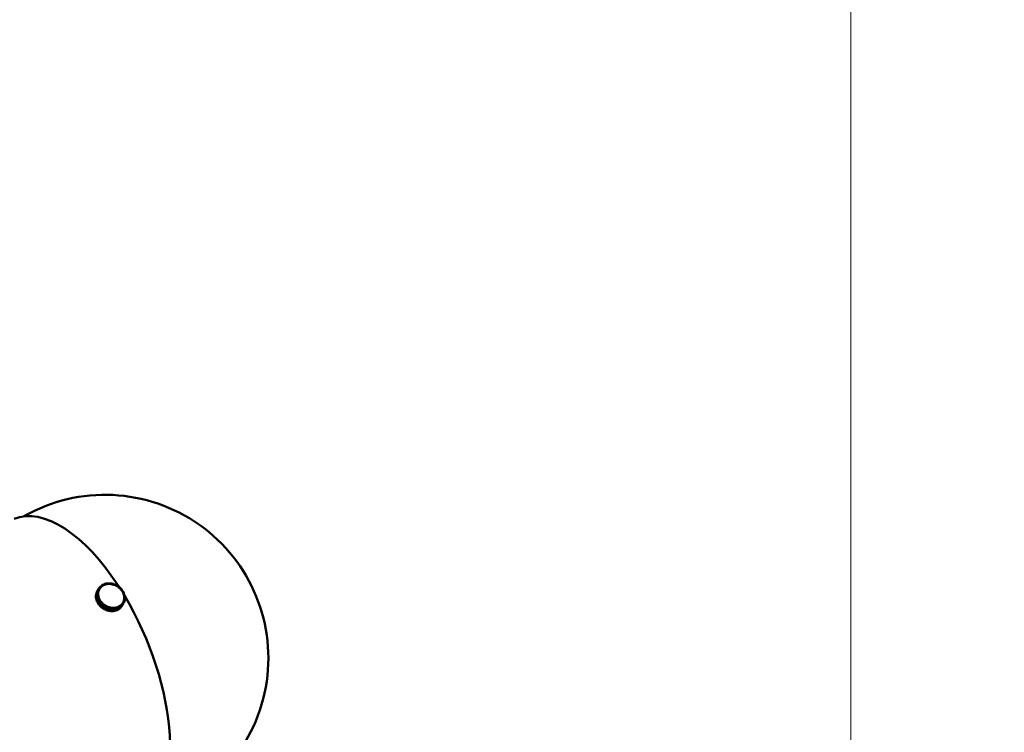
# Model space of a CAD drawing. Header units: millimetres. Extents: x 734 to 2864, y 389 to 1965.
# Tile 10 of 23: x 1408 to 1770, y 1165 to 1427. Entities that reach past the tile are written whole.
import ezdxf

# ---------------------------------------------------------------- set-up
doc = ezdxf.new("R2010")
doc.units = ezdxf.units.MM
doc.header["$LTSCALE"] = 11
doc.layers.add('Widoczne (ISO)', color=7, linetype='Continuous', lineweight=50)
doc.layers.add('Wymiar (ISO)', color=7, linetype='Continuous', lineweight=18)
doc.styles.add('Tekst notatki (ISO)', font='tahoma.ttf')
doc.dimstyles.new('Domyślne (ISO)', dxfattribs={"dimscale": 11, "dimtxt": 3, "dimasz": 3, "dimexe": 3.175, "dimexo": 0, "dimgap": 0.762, "dimtad": 1, "dimdec": 1, "dimlfac": 0.03937, "dimrnd": 1e-08, "dimzin": 0, "dimdsep": 46, "dimtxsty": 'Tekst notatki (ISO)', "dimblk": 'Filled-1', "dimcen": 0.09, "dimdle": 10, "dimse1": 1, "dimse2": 1, "dimclrd": 256, "dimclre": 256, "dimclrt": 256, "dimadec": 0, "dimazin": 0, "dimtfac": 0.666667, "dimtmove": 0, "dimatfit": 3, "dimfxl": 1, "dimtolj": 1, "dimlwd": 15, "dimlwe": 15, "dimarcsym": 0})

# ---------------------------------------------------------------- blocks, each defined once
blk = doc.blocks.new('Filled-1')
at = {"color": 0}
for p, q in [((0, 0), (-1, 0.25)), ((-1, 0.25), (-1, -0.25)), ((-1, 0), (0, 0)), ((-1, -0.25), (0, 0))]:
    blk.add_line(p, q, dxfattribs=at)
at = {"color": 0, "flags": 128}
blk.add_lwpolyline([(-1, -0.25), (0, 0), (-1, 0.25), (-1, -0.25)], dxfattribs=at)
at = {"color": 0}
blk.add_solid([(-1, -0.25), (0, 0), (-1, 0.25), (-1, -0.25)], dxfattribs=at)
blk = doc.blocks.new('*D4')
at = {"layer": 'Defpoints', "color": 0, "transparency": 16777216}
for p in [(1116.67, 1537.69), (1713.33, 1537.69), (1116.67, 606.91)]:
    blk.add_point(p, dxfattribs=at)
at = {"layer": 'Wymiar (ISO)', "lineweight": 15, "transparency": 16777216}
blk.add_line((1713.33, 639.91), (1713.33, 1504.69), dxfattribs=at)
at = {"layer": 'Wymiar (ISO)', "lineweight": 15, "transparency": 16777216, "xscale": 33, "yscale": 33, "zscale": 33}
for p, rotation in [((1713.33, 1537.69), 90), ((1713.33, 606.91), 270)]:
    blk.add_blockref('Filled-1', p, dxfattribs=dict(at, rotation=rotation))
at = {"layer": 'Wymiar (ISO)', "lineweight": 18, "transparency": 16777216, "insert": (1614.88, 992.08), "char_height": 33, "attachment_point": 1, "rotation": 90, "style": 'Tekst notatki (ISO)'}
blk.add_mtext('\\A1;36.6\\P931 mm', dxfattribs=at)
blk = doc.blocks.new('*D5')
at = {"layer": 'Defpoints', "color": 0, "transparency": 16777216}
for p in [(1171.67, 1781.19), (1713.33, 1781.19), (1116.67, 606.91)]:
    blk.add_point(p, dxfattribs=at)
at = {"layer": 'Wymiar (ISO)', "lineweight": 15, "transparency": 16777216}
blk.add_line((1713.33, 639.91), (1713.33, 1748.19), dxfattribs=at)
at = {"layer": 'Wymiar (ISO)', "lineweight": 15, "transparency": 16777216, "xscale": 33, "yscale": 33, "zscale": 33}
for p, rotation in [((1713.33, 1781.19), 90), ((1713.33, 606.91), 270)]:
    blk.add_blockref('Filled-1', p, dxfattribs=dict(at, rotation=rotation))
at = {"layer": 'Wymiar (ISO)', "lineweight": 18, "transparency": 16777216, "insert": (1616.13, 1550.96), "char_height": 33, "attachment_point": 1, "rotation": 90, "style": 'Tekst notatki (ISO)'}
blk.add_mtext('\\A1;46.2\\P1174 mm', dxfattribs=at)

msp = doc.modelspace()

# ---------------------------------------------------------------- linework, layer by layer
at = {"layer": 'Widoczne (ISO)'}
for p, q in [((1437.42, 1218.53), (1437.7, 1218.85)), ((1437.9, 1218.69), (1437.7, 1218.85)), ((1437.71, 1218.84), (1437.73, 1218.87)), ((1437.73, 1218.87), (1438.05, 1219.15)), ((1437.91, 1218.7), (1437.73, 1218.87)), ((1437.76, 1218.53), (1437.9, 1218.69)), ((1437.9, 1218.69), (1437.89, 1218.67)), ((1437.9, 1218.68), (1437.91, 1218.7)), ((1437.91, 1218.7), (1438.07, 1218.84)), ((1438.23, 1218.98), (1438.05, 1219.15)), ((1438.07, 1219.14), (1438.09, 1219.18)), ((1438.07, 1218.84), (1438.23, 1218.98)), ((1438.09, 1219.18), (1438.44, 1219.42)), ((1438.25, 1218.99), (1438.09, 1219.18)), ((1438.23, 1218.98), (1438.22, 1218.96)), ((1438.24, 1218.98), (1438.25, 1218.99)), ((1438.25, 1218.99), (1438.43, 1219.11)), ((1438.43, 1219.11), (1438.6, 1219.23)), ((1438.6, 1219.23), (1438.44, 1219.42)), ((1438.46, 1219.4), (1438.48, 1219.44)), ((1438.48, 1219.44), (1438.87, 1219.64)), ((1438.62, 1219.24), (1438.48, 1219.44)), ((1438.6, 1219.23), (1438.6, 1219.22)), ((1438.62, 1219.24), (1438.82, 1219.34)), ((1438.62, 1219.23), (1438.62, 1219.24)), ((1438.82, 1219.34), (1439.01, 1219.44)), ((1439.01, 1219.44), (1438.87, 1219.64)), ((1438.88, 1219.62), (1438.91, 1219.66)), ((1438.91, 1219.66), (1439.32, 1219.81)), ((1439.03, 1219.45), (1438.91, 1219.66)), ((1439.01, 1219.44), (1439, 1219.43)), ((1439.02, 1219.44), (1439.03, 1219.45)), ((1439.03, 1219.45), (1439.23, 1219.53)), ((1439.23, 1219.53), (1439.44, 1219.61)), ((1439.44, 1219.61), (1439.32, 1219.81)), ((1439.34, 1219.78), (1439.36, 1219.83)), ((1439.36, 1219.83), (1439.8, 1219.94)), ((1439.46, 1219.61), (1439.36, 1219.83)), ((1439.44, 1219.61), (1439.44, 1219.6)), ((1439.46, 1219.61), (1439.68, 1219.67)), ((1439.46, 1219.61), (1439.46, 1219.61)), ((1439.68, 1219.67), (1439.9, 1219.73)), ((1439.9, 1219.73), (1439.8, 1219.94)), ((1439.82, 1219.9), (1439.85, 1219.95)), ((1439.85, 1219.95), (1440.3, 1220.02)), ((1439.92, 1219.73), (1439.85, 1219.95)), ((1439.9, 1219.73), (1439.9, 1219.72)), ((1439.92, 1219.73), (1440.15, 1219.76)), ((1439.92, 1219.72), (1439.92, 1219.73)), ((1440.15, 1219.76), (1440.38, 1219.8)), ((1440.38, 1219.8), (1440.3, 1220.02)), ((1440.32, 1219.97), (1440.35, 1220.02)), ((1440.35, 1220.02), (1440.82, 1220.04)), ((1440.4, 1219.8), (1440.35, 1220.02)), ((1440.38, 1219.8), (1440.37, 1219.79)), ((1440.39, 1219.79), (1440.4, 1219.8)), ((1440.4, 1219.8), (1440.63, 1219.81)), ((1440.63, 1219.81), (1440.87, 1219.82)), ((1440.87, 1219.82), (1440.82, 1220.04)), ((1440.83, 1219.99), (1440.86, 1220.04)), ((1440.89, 1219.82), (1440.86, 1220.04)), ((1440.86, 1220.04), (1441.34, 1220.02)), ((1440.87, 1219.82), (1440.86, 1219.82)), ((1440.89, 1219.82), (1441.13, 1219.81)), ((1440.89, 1219.82), (1440.89, 1219.82)), ((1441.13, 1219.81), (1441.36, 1219.8)), ((1441.36, 1219.8), (1441.34, 1220.02)), ((1441.35, 1219.95), (1441.39, 1220.01)), ((1441.36, 1219.8), (1441.36, 1219.79)), ((1441.38, 1219.79), (1441.39, 1219.8)), ((1441.39, 1219.8), (1441.39, 1220.01)), ((1441.39, 1220.01), (1441.87, 1219.94)), ((1441.39, 1219.8), (1441.63, 1219.76)), ((1441.63, 1219.76), (1441.87, 1219.73)), ((1441.87, 1219.73), (1441.86, 1219.72)), ((1441.87, 1219.73), (1441.87, 1219.94)), ((1441.87, 1219.86), (1441.91, 1219.93)), ((1441.89, 1219.72), (1441.91, 1219.93)), ((1441.89, 1219.72), (1442.13, 1219.66)), ((1441.89, 1219.72), (1441.89, 1219.72)), ((1441.91, 1219.93), (1442.39, 1219.82)), ((1442.13, 1219.66), (1442.37, 1219.61)), ((1442.37, 1219.61), (1442.36, 1219.6)), ((1442.37, 1219.61), (1442.39, 1219.82)), ((1442.38, 1219.71), (1442.44, 1219.8)), ((1442.39, 1219.6), (1442.44, 1219.8)), ((1442.39, 1219.6), (1442.62, 1219.52)), ((1442.39, 1219.59), (1442.39, 1219.6)), ((1442.44, 1219.8), (1442.91, 1219.65)), ((1442.62, 1219.52), (1442.86, 1219.44)), ((1442.86, 1219.44), (1442.85, 1219.44)), ((1442.86, 1219.44), (1442.91, 1219.65)), ((1442.87, 1219.49), (1442.95, 1219.63)), ((1442.88, 1219.43), (1442.95, 1219.63)), ((1442.88, 1219.43), (1443.11, 1219.33)), ((1442.88, 1219.43), (1442.88, 1219.43)), ((1442.95, 1219.63), (1443.41, 1219.43)), ((1443.11, 1219.33), (1443.33, 1219.23)), ((1443.33, 1219.23), (1443.41, 1219.43)), ((1443.33, 1219.23), (1443.33, 1219.23)), ((1443.34, 1219.22), (1443.45, 1219.4)), ((1443.35, 1219.21), (1443.36, 1219.22)), ((1443.36, 1219.22), (1443.45, 1219.4)), ((1443.36, 1219.22), (1443.58, 1219.1)), ((1443.45, 1219.4), (1443.89, 1219.16)), ((1443.58, 1219.1), (1443.79, 1218.98)), ((1443.79, 1218.98), (1443.89, 1219.16)), ((1443.79, 1218.98), (1443.79, 1218.97)), ((1443.81, 1218.97), (1443.93, 1219.14)), ((1443.81, 1218.97), (1444.02, 1218.83)), ((1443.81, 1218.96), (1443.81, 1218.97)), ((1443.93, 1219.14), (1444.35, 1218.86)), ((1444.02, 1218.83), (1444.23, 1218.69)), ((1444.23, 1218.69), (1444.35, 1218.86)), ((1444.23, 1218.69), (1444.23, 1218.68)), ((1444.35, 1218.86), (1444.24, 1218.68)), ((1444.25, 1218.67), (1444.39, 1218.83)), ((1444.25, 1218.67), (1444.44, 1218.52)), ((1444.25, 1218.67), (1444.25, 1218.67)), ((1444.39, 1218.83), (1444.78, 1218.52)), ((1436.61, 1216.36), (1436.03, 1215.42)), ((1436.03, 1214.98), (1436.61, 1215.93)), ((1436.03, 1215.42), (1436.03, 1214.98)), ((1436.04, 1215.46), (1436.61, 1216.4)), ((1436.08, 1215.89), (1436.04, 1215.46)), ((1436.61, 1215.88), (1436.04, 1214.94)), ((1436.06, 1215.46), (1436.04, 1215.46)), ((1436.66, 1216.83), (1436.08, 1215.89)), ((1436.09, 1215.93), (1436.67, 1216.87)), ((1436.19, 1216.34), (1436.09, 1215.93)), ((1436.11, 1215.92), (1436.09, 1215.93)), ((1436.09, 1214.5), (1436.66, 1215.44)), ((1436.67, 1215.4), (1436.1, 1214.45)), ((1436.77, 1217.28), (1436.19, 1216.34)), ((1436.2, 1216.38), (1436.78, 1217.32)), ((1436.35, 1216.77), (1436.2, 1216.38)), ((1436.21, 1216.38), (1436.2, 1216.38)), ((1436.93, 1217.72), (1436.35, 1216.77)), ((1436.37, 1216.81), (1436.94, 1217.75)), ((1436.56, 1217.18), (1436.37, 1216.81)), ((1436.37, 1216.81), (1436.37, 1216.81)), ((1437.14, 1218.12), (1436.56, 1217.18)), ((1436.58, 1217.22), (1437.16, 1218.16)), ((1436.58, 1217.22), (1436.58, 1217.22)), ((1436.61, 1216.4), (1436.66, 1216.83)), ((1436.85, 1216.35), (1436.61, 1216.4)), ((1436.85, 1216.33), (1436.61, 1216.36)), ((1436.61, 1215.93), (1436.61, 1216.36)), ((1436.85, 1215.89), (1436.61, 1215.93)), ((1436.85, 1215.87), (1436.61, 1215.88)), ((1436.66, 1215.44), (1436.61, 1215.88)), ((1436.9, 1216.77), (1436.66, 1216.83)), ((1436.9, 1215.43), (1436.66, 1215.44)), ((1436.67, 1216.87), (1436.77, 1217.28)), ((1436.9, 1216.79), (1436.67, 1216.87)), ((1436.91, 1215.41), (1436.67, 1215.4)), ((1436.77, 1214.96), (1436.67, 1215.4)), ((1437, 1217.2), (1436.77, 1217.28)), ((1436.78, 1217.32), (1436.93, 1217.72)), ((1437.01, 1217.22), (1436.78, 1217.32)), ((1436.84, 1216.33), (1436.85, 1216.35)), ((1436.84, 1215.87), (1436.85, 1215.89)), ((1436.85, 1216.35), (1436.88, 1216.56)), ((1436.85, 1216.11), (1436.85, 1216.33)), ((1436.85, 1215.89), (1436.85, 1216.11)), ((1436.88, 1215.65), (1436.85, 1215.87)), ((1436.88, 1216.56), (1436.9, 1216.77)), ((1436.9, 1215.43), (1436.88, 1215.65)), ((1436.89, 1216.77), (1436.9, 1216.79)), ((1436.89, 1215.41), (1436.9, 1215.43)), ((1436.9, 1216.79), (1436.95, 1217)), ((1436.96, 1215.19), (1436.91, 1215.41)), ((1437.15, 1217.62), (1436.93, 1217.72)), ((1436.94, 1217.75), (1437.14, 1218.12)), ((1437.16, 1217.63), (1436.94, 1217.75)), ((1436.95, 1217), (1437, 1217.2)), ((1437.01, 1214.97), (1436.96, 1215.19)), ((1437, 1217.21), (1437.01, 1217.22)), ((1437.01, 1217.22), (1437.08, 1217.42)), ((1437.08, 1217.42), (1437.15, 1217.62)), ((1437.36, 1218), (1437.14, 1218.12)), ((1437.15, 1217.62), (1437.16, 1217.63)), ((1437.16, 1218.16), (1437.4, 1218.5)), ((1437.37, 1218.02), (1437.16, 1218.16)), ((1437.16, 1217.63), (1437.26, 1217.82)), ((1437.26, 1217.82), (1437.36, 1218)), ((1437.37, 1218.02), (1437.31, 1217.92)), ((1437.36, 1218), (1437.37, 1218.02)), ((1437.37, 1218.02), (1437.49, 1218.19)), ((1437.4, 1218.5), (1437.42, 1218.53)), ((1437.61, 1218.36), (1437.4, 1218.5)), ((1437.62, 1218.38), (1437.42, 1218.53)), ((1437.49, 1218.19), (1437.61, 1218.36)), ((1437.61, 1218.36), (1437.58, 1218.31)), ((1437.59, 1218.33), (1437.62, 1218.38)), ((1437.62, 1218.38), (1437.76, 1218.53)), ((1444.44, 1218.52), (1444.64, 1218.36)), ((1444.64, 1218.36), (1444.63, 1218.36)), ((1444.64, 1218.36), (1444.78, 1218.52)), ((1444.65, 1218.34), (1444.81, 1218.48)), ((1444.65, 1218.34), (1444.83, 1218.17)), ((1444.65, 1218.34), (1444.65, 1218.34)), ((1444.78, 1218.52), (1444.69, 1218.38)), ((1444.81, 1218.48), (1445.17, 1218.14)), ((1444.83, 1218.17), (1445.01, 1218)), ((1445.01, 1218), (1445.17, 1218.14)), ((1445.01, 1218), (1445.01, 1218)), ((1445.02, 1217.98), (1445.03, 1217.98)), ((1445.03, 1217.98), (1445.21, 1218.1)), ((1445.03, 1217.98), (1445.19, 1217.8)), ((1445.17, 1218.14), (1445.11, 1218.04)), ((1445.19, 1217.8), (1445.35, 1217.61)), ((1445.21, 1218.1), (1445.53, 1217.73)), ((1445.35, 1217.61), (1445.53, 1217.73)), ((1445.35, 1217.61), (1445.35, 1217.61)), ((1445.36, 1217.59), (1445.56, 1217.69)), ((1445.36, 1217.59), (1445.5, 1217.4)), ((1445.36, 1217.59), (1445.36, 1217.59)), ((1445.53, 1217.73), (1445.48, 1217.65)), ((1445.5, 1217.4), (1445.65, 1217.2)), ((1445.56, 1217.69), (1445.84, 1217.3)), ((1445.65, 1217.2), (1445.64, 1217.2)), ((1445.65, 1217.2), (1445.84, 1217.3)), ((1445.65, 1217.18), (1445.66, 1217.18)), ((1445.66, 1217.18), (1445.86, 1217.26)), ((1445.66, 1217.18), (1445.78, 1216.98)), ((1445.78, 1216.98), (1445.9, 1216.77)), ((1445.84, 1217.3), (1445.8, 1217.24)), ((1445.86, 1217.26), (1446.11, 1216.85)), ((1445.9, 1216.77), (1445.89, 1216.76)), ((1445.9, 1216.77), (1446.11, 1216.85)), ((1445.91, 1216.75), (1446.13, 1216.81)), ((1445.91, 1216.75), (1446.01, 1216.54)), ((1445.91, 1216.74), (1445.91, 1216.75)), ((1446.01, 1216.54), (1446.1, 1216.32)), ((1446.11, 1216.85), (1446.07, 1216.79)), ((1446.1, 1216.32), (1446.32, 1216.38)), ((1446.1, 1216.32), (1446.1, 1216.32)), ((1446.11, 1216.3), (1446.34, 1216.34)), ((1446.11, 1216.3), (1446.19, 1216.08)), ((1446.11, 1216.3), (1446.11, 1216.3)), ((1446.13, 1216.81), (1446.32, 1216.38)), ((1446.19, 1216.08), (1446.26, 1215.87)), ((1446.26, 1215.87), (1446.49, 1215.9)), ((1446.26, 1215.87), (1446.26, 1215.86)), ((1446.26, 1215.84), (1446.27, 1215.85)), ((1446.27, 1215.85), (1446.5, 1215.86)), ((1446.27, 1215.85), (1446.32, 1215.63)), ((1446.32, 1216.38), (1446.29, 1216.33)), ((1446.32, 1215.63), (1446.37, 1215.41)), ((1446.34, 1216.34), (1446.49, 1215.9)), ((1446.37, 1215.41), (1446.36, 1215.4)), ((1446.37, 1215.41), (1446.6, 1215.42)), ((1446.37, 1215.38), (1446.4, 1215.16)), ((1446.37, 1215.38), (1446.37, 1215.38)), ((1446.37, 1215.38), (1446.61, 1215.37)), ((1446.4, 1215.16), (1446.42, 1214.94)), ((1446.49, 1215.9), (1446.46, 1215.85)), ((1446.5, 1215.86), (1446.6, 1215.42)), ((1446.6, 1215.42), (1446.58, 1215.37)), ((1446.61, 1215.37), (1446.66, 1214.93)), ((1436.06, 1214.98), (1436.03, 1214.98)), ((1436.04, 1214.94), (1436.09, 1214.5)), ((1436.12, 1214.5), (1436.09, 1214.5)), ((1436.1, 1214.45), (1436.2, 1214.01)), ((1436.2, 1214.01), (1436.77, 1214.96)), ((1436.24, 1214.02), (1436.2, 1214.01)), ((1436.79, 1214.91), (1436.21, 1213.97)), ((1436.21, 1213.97), (1436.36, 1213.53)), ((1436.36, 1213.53), (1436.93, 1214.48)), ((1436.41, 1213.54), (1436.36, 1213.53)), ((1436.95, 1214.43), (1436.37, 1213.49)), ((1436.37, 1213.49), (1436.57, 1213.06)), ((1436.57, 1213.06), (1437.15, 1214.01)), ((1436.63, 1213.08), (1436.57, 1213.06)), ((1437.17, 1213.97), (1436.59, 1213.02)), ((1436.59, 1213.02), (1436.83, 1212.61)), ((1437.01, 1214.97), (1436.77, 1214.96)), ((1437.01, 1214.95), (1436.79, 1214.91)), ((1436.93, 1214.48), (1436.79, 1214.91)), ((1436.83, 1212.61), (1437.41, 1213.55)), ((1436.9, 1212.64), (1436.83, 1212.61)), ((1437.44, 1213.51), (1436.86, 1212.57)), ((1436.86, 1212.57), (1437.14, 1212.18)), ((1437.16, 1214.51), (1436.93, 1214.48)), ((1437.17, 1214.49), (1436.95, 1214.43)), ((1437.15, 1214.01), (1436.95, 1214.43)), ((1436.99, 1214.94), (1437.01, 1214.97)), ((1437.09, 1214.73), (1437.01, 1214.95)), ((1437.16, 1214.51), (1437.09, 1214.73)), ((1437.14, 1212.18), (1437.72, 1213.12)), ((1437.22, 1212.22), (1437.14, 1212.18)), ((1437.15, 1214.48), (1437.16, 1214.51)), ((1437.37, 1214.06), (1437.15, 1214.01)), ((1437.27, 1214.28), (1437.17, 1214.49)), ((1437.38, 1214.04), (1437.17, 1213.97)), ((1437.41, 1213.55), (1437.17, 1213.97)), ((1437.75, 1213.08), (1437.17, 1212.14)), ((1437.17, 1212.14), (1437.49, 1211.77)), ((1437.37, 1214.06), (1437.27, 1214.28)), ((1437.35, 1214.03), (1437.37, 1214.06)), ((1437.5, 1213.84), (1437.38, 1214.04)), ((1437.62, 1213.63), (1437.41, 1213.55)), ((1437.63, 1213.61), (1437.44, 1213.51)), ((1437.72, 1213.12), (1437.44, 1213.51)), ((1437.49, 1211.77), (1438.07, 1212.71)), ((1437.59, 1211.83), (1437.49, 1211.77)), ((1437.62, 1213.63), (1437.5, 1213.84)), ((1438.1, 1212.67), (1437.53, 1211.73)), ((1437.53, 1211.73), (1437.88, 1211.39)), ((1437.59, 1213.59), (1437.62, 1213.63)), ((1437.77, 1213.42), (1437.63, 1213.61)), ((1437.91, 1213.22), (1437.72, 1213.12)), ((1437.93, 1213.2), (1437.75, 1213.08)), ((1438.07, 1212.71), (1437.75, 1213.08)), ((1437.91, 1213.22), (1437.77, 1213.42)), ((1437.88, 1213.17), (1437.91, 1213.22)), ((1437.88, 1211.39), (1438.46, 1212.33)), ((1438.01, 1211.49), (1437.88, 1211.39)), ((1438.5, 1212.3), (1437.92, 1211.36)), ((1438.09, 1213.02), (1437.93, 1213.2)), ((1438.25, 1212.83), (1438.07, 1212.71)), ((1438.25, 1212.83), (1438.09, 1213.02)), ((1438.26, 1212.81), (1438.1, 1212.67)), ((1438.46, 1212.33), (1438.1, 1212.67)), ((1438.21, 1212.76), (1438.25, 1212.83)), ((1438.44, 1212.64), (1438.26, 1212.81)), ((1438.31, 1211.04), (1438.89, 1211.99)), ((1438.93, 1211.96), (1438.35, 1211.01)), ((1438.62, 1212.47), (1438.44, 1212.64)), ((1438.45, 1211.2), (1439.03, 1212.14)), ((1438.62, 1212.47), (1438.46, 1212.33)), ((1438.64, 1212.45), (1438.5, 1212.3)), ((1438.89, 1211.99), (1438.5, 1212.3)), ((1438.55, 1212.36), (1438.62, 1212.47)), ((1438.83, 1212.3), (1438.64, 1212.45)), ((1438.76, 1210.73), (1439.34, 1211.68)), ((1439.38, 1211.65), (1438.81, 1210.71)), ((1439.03, 1212.14), (1438.83, 1212.3)), ((1438.88, 1210.91), (1439.46, 1211.85)), ((1439.03, 1212.14), (1438.89, 1211.99)), ((1439.48, 1211.84), (1438.9, 1210.89)), ((1439.04, 1212.13), (1438.93, 1211.96)), ((1439.34, 1211.68), (1438.93, 1211.96)), ((1439.25, 1211.99), (1439.04, 1212.13)), ((1439.46, 1211.85), (1439.25, 1211.99)), ((1439.46, 1211.85), (1439.34, 1211.68)), ((1439.94, 1211.58), (1439.36, 1210.64)), ((1439.48, 1211.84), (1439.38, 1211.65)), ((1439.82, 1211.41), (1439.38, 1211.65)), ((1439.7, 1211.72), (1439.48, 1211.84)), ((1439.92, 1211.59), (1439.7, 1211.72)), ((1439.92, 1211.59), (1439.82, 1211.41)), ((1439.94, 1211.58), (1439.87, 1211.39)), ((1440.17, 1211.48), (1439.94, 1211.58)), ((1440.4, 1211.38), (1440.17, 1211.48)), ((1444.46, 1211.47), (1444.27, 1211.37)), ((1444.65, 1211.57), (1444.46, 1211.47)), ((1444.61, 1210.69), (1445.19, 1211.64)), ((1445.22, 1211.66), (1444.64, 1210.72)), ((1444.65, 1211.57), (1444.79, 1211.38)), ((1444.67, 1211.58), (1444.66, 1211.56)), ((1444.85, 1211.7), (1444.67, 1211.58)), ((1444.67, 1211.58), (1444.83, 1211.4)), ((1445.19, 1211.64), (1444.83, 1211.4)), ((1445.03, 1211.82), (1444.85, 1211.7)), ((1444.96, 1211), (1445.54, 1211.94)), ((1445.57, 1211.97), (1444.99, 1211.03)), ((1445.04, 1211.83), (1445.03, 1211.82)), ((1445.03, 1211.82), (1445.19, 1211.64)), ((1445.2, 1211.97), (1445.04, 1211.83)), ((1445.04, 1211.83), (1445.22, 1211.66)), ((1445.36, 1212.11), (1445.2, 1211.97)), ((1445.54, 1211.94), (1445.22, 1211.66)), ((1445.27, 1211.34), (1445.85, 1212.28)), ((1445.88, 1212.31), (1445.3, 1211.37)), ((1445.3, 1211.37), (1445.54, 1211.71)), ((1445.38, 1212.12), (1445.36, 1212.11)), ((1445.36, 1212.11), (1445.54, 1211.94)), ((1445.52, 1212.28), (1445.38, 1212.12)), ((1445.38, 1212.12), (1445.57, 1211.97)), ((1445.66, 1212.44), (1445.52, 1212.28)), ((1445.54, 1211.71), (1446.11, 1212.65)), ((1445.85, 1212.28), (1445.57, 1211.97)), ((1445.67, 1212.45), (1445.66, 1212.43)), ((1445.66, 1212.44), (1445.85, 1212.28)), ((1445.79, 1212.62), (1445.67, 1212.45)), ((1445.67, 1212.45), (1445.88, 1212.31)), ((1445.91, 1212.79), (1445.79, 1212.62)), ((1445.9, 1212.8), (1445.85, 1212.71)), ((1446.11, 1212.65), (1445.88, 1212.31)), ((1445.92, 1212.81), (1445.91, 1212.79)), ((1445.91, 1212.79), (1446.11, 1212.65)), ((1446.01, 1213), (1445.92, 1212.81)), ((1445.92, 1212.81), (1446.14, 1212.69)), ((1446.11, 1213.18), (1446.01, 1213)), ((1446.08, 1213.13), (1446.11, 1213.18)), ((1446.12, 1213.2), (1446.09, 1213.16)), ((1446.11, 1213.18), (1446.33, 1213.06)), ((1446.14, 1212.69), (1446.11, 1212.65)), ((1446.19, 1213.39), (1446.12, 1213.2)), ((1446.12, 1213.2), (1446.35, 1213.1)), ((1446.33, 1213.06), (1446.14, 1212.69)), ((1446.27, 1213.59), (1446.19, 1213.39)), ((1446.25, 1213.57), (1446.27, 1213.59)), ((1446.27, 1213.61), (1446.26, 1213.59)), ((1446.32, 1213.82), (1446.27, 1213.61)), ((1446.27, 1213.61), (1446.51, 1213.53)), ((1446.27, 1213.59), (1446.49, 1213.49)), ((1446.37, 1214.02), (1446.32, 1213.82)), ((1446.35, 1213.1), (1446.33, 1213.06)), ((1446.49, 1213.49), (1446.35, 1213.1)), ((1446.36, 1214.01), (1446.37, 1214.02)), ((1446.4, 1214.25), (1446.37, 1214.04)), ((1446.37, 1214.04), (1446.37, 1214.03)), ((1446.37, 1214.04), (1446.61, 1213.98)), ((1446.37, 1214.02), (1446.61, 1213.94)), ((1446.42, 1214.47), (1446.4, 1214.25)), ((1446.42, 1214.94), (1446.42, 1214.94)), ((1446.42, 1214.94), (1446.66, 1214.93)), ((1446.42, 1214.92), (1446.42, 1214.71)), ((1446.42, 1214.91), (1446.42, 1214.92)), ((1446.42, 1214.92), (1446.66, 1214.89)), ((1446.42, 1214.71), (1446.42, 1214.49)), ((1446.42, 1214.49), (1446.42, 1214.48)), ((1446.42, 1214.49), (1446.66, 1214.45)), ((1446.42, 1214.46), (1446.42, 1214.47)), ((1446.42, 1214.47), (1446.66, 1214.41)), ((1446.51, 1213.53), (1446.48, 1213.49)), ((1446.61, 1213.94), (1446.51, 1213.53)), ((1446.61, 1213.98), (1446.59, 1213.95)), ((1446.66, 1214.41), (1446.61, 1213.98)), ((1446.66, 1214.93), (1446.64, 1214.89)), ((1446.66, 1214.45), (1446.64, 1214.41)), ((1446.66, 1214.89), (1446.66, 1214.45)), ((1437.92, 1211.36), (1438.31, 1211.04)), ((1438.45, 1211.2), (1438.31, 1211.04)), ((1438.35, 1211.01), (1438.76, 1210.73)), ((1438.88, 1210.91), (1438.76, 1210.73)), ((1438.9, 1210.89), (1438.81, 1210.71)), ((1438.81, 1210.71), (1439.24, 1210.47)), ((1439.24, 1210.47), (1439.82, 1211.41)), ((1439.87, 1211.39), (1439.29, 1210.44)), ((1439.36, 1210.64), (1439.29, 1210.44)), ((1439.29, 1210.44), (1439.74, 1210.24)), ((1439.74, 1210.24), (1440.32, 1211.19)), ((1440.37, 1211.17), (1439.79, 1210.23)), ((1439.83, 1210.38), (1439.79, 1210.23)), ((1439.79, 1210.23), (1440.26, 1210.07)), ((1440.32, 1211.19), (1439.87, 1211.39)), ((1440.26, 1210.07), (1440.84, 1211.01)), ((1440.88, 1211), (1440.31, 1210.05)), ((1440.32, 1210.17), (1440.31, 1210.05)), ((1440.31, 1210.05), (1440.78, 1209.94)), ((1440.4, 1211.38), (1440.32, 1211.19)), ((1440.42, 1211.37), (1440.35, 1211.27)), ((1440.42, 1211.37), (1440.37, 1211.17)), ((1440.84, 1211.01), (1440.37, 1211.17)), ((1440.65, 1211.29), (1440.42, 1211.37)), ((1440.89, 1211.21), (1440.65, 1211.29)), ((1440.78, 1209.94), (1441.36, 1210.88)), ((1441.41, 1210.87), (1440.83, 1209.93)), ((1440.83, 1210.02), (1440.83, 1209.93)), ((1440.83, 1209.93), (1441.31, 1209.86)), ((1440.89, 1211.21), (1440.84, 1211.01)), ((1440.91, 1211.21), (1440.87, 1211.14)), ((1440.91, 1211.21), (1440.88, 1211)), ((1441.36, 1210.88), (1440.88, 1211)), ((1441.15, 1211.15), (1440.91, 1211.21)), ((1441.38, 1211.09), (1441.15, 1211.15)), ((1441.31, 1209.86), (1441.89, 1210.8)), ((1441.35, 1209.92), (1441.36, 1209.85)), ((1441.38, 1211.09), (1441.36, 1210.88)), ((1441.94, 1210.8), (1441.36, 1209.85)), ((1441.36, 1209.85), (1441.83, 1209.83)), ((1441.41, 1211.09), (1441.38, 1211.04)), ((1441.41, 1211.09), (1441.41, 1210.87)), ((1441.65, 1211.05), (1441.41, 1211.09)), ((1441.89, 1210.8), (1441.41, 1210.87)), ((1441.89, 1211.02), (1441.65, 1211.05)), ((1441.83, 1209.83), (1442.41, 1210.77)), ((1441.87, 1209.89), (1441.88, 1209.83)), ((1442.46, 1210.77), (1441.88, 1209.83)), ((1441.88, 1209.83), (1442.35, 1209.85)), ((1441.89, 1211.02), (1441.89, 1210.8)), ((1441.91, 1211.02), (1441.89, 1210.98)), ((1441.91, 1211.02), (1441.94, 1210.8)), ((1442.15, 1211), (1441.91, 1211.02)), ((1442.41, 1210.77), (1441.94, 1210.8)), ((1442.39, 1210.99), (1442.15, 1211)), ((1442.35, 1209.85), (1442.93, 1210.79)), ((1442.38, 1209.9), (1442.4, 1209.86)), ((1442.39, 1210.99), (1442.41, 1210.77)), ((1442.41, 1210.99), (1442.39, 1210.96)), ((1442.97, 1210.8), (1442.4, 1209.86)), ((1442.4, 1209.86), (1442.85, 1209.92)), ((1442.64, 1211), (1442.41, 1210.99)), ((1442.41, 1210.99), (1442.46, 1210.77)), ((1442.93, 1210.79), (1442.46, 1210.77)), ((1442.88, 1211.01), (1442.64, 1211)), ((1442.85, 1209.92), (1443.43, 1210.87)), ((1442.9, 1211.02), (1442.88, 1210.99)), ((1442.88, 1211.01), (1442.93, 1210.79)), ((1442.88, 1209.97), (1442.9, 1209.93)), ((1443.13, 1211.05), (1442.9, 1211.02)), ((1442.9, 1211.02), (1442.97, 1210.8)), ((1443.47, 1210.87), (1442.9, 1209.93)), ((1442.9, 1209.93), (1443.33, 1210.05)), ((1443.43, 1210.87), (1442.97, 1210.8)), ((1443.35, 1211.08), (1443.13, 1211.05)), ((1443.33, 1210.05), (1443.91, 1210.99)), ((1443.35, 1211.08), (1443.43, 1210.87)), ((1443.37, 1211.09), (1443.36, 1211.06)), ((1443.36, 1210.09), (1443.38, 1210.06)), ((1443.59, 1211.14), (1443.37, 1211.09)), ((1443.37, 1211.09), (1443.47, 1210.87)), ((1443.95, 1211), (1443.38, 1210.06)), ((1443.38, 1210.06), (1443.79, 1210.22)), ((1443.91, 1210.99), (1443.47, 1210.87)), ((1443.81, 1211.2), (1443.59, 1211.14)), ((1443.79, 1210.22), (1444.37, 1211.16)), ((1443.81, 1211.2), (1443.91, 1210.99)), ((1443.81, 1210.26), (1443.83, 1210.23)), ((1443.83, 1211.21), (1443.82, 1211.19)), ((1444.04, 1211.29), (1443.83, 1211.21)), ((1443.83, 1211.21), (1443.95, 1211)), ((1444.41, 1211.18), (1443.83, 1210.23)), ((1443.83, 1210.23), (1444.22, 1210.43)), ((1444.37, 1211.16), (1443.95, 1211)), ((1444.25, 1211.36), (1444.04, 1211.29)), ((1444.22, 1210.43), (1444.79, 1211.38)), ((1444.24, 1210.47), (1444.25, 1210.45)), ((1444.83, 1211.4), (1444.25, 1210.45)), ((1444.27, 1211.37), (1444.25, 1211.35)), ((1444.25, 1211.36), (1444.37, 1211.16)), ((1444.25, 1210.45), (1444.61, 1210.69)), ((1444.27, 1211.37), (1444.41, 1211.18)), ((1444.79, 1211.38), (1444.41, 1211.18)), ((1444.63, 1210.73), (1444.64, 1210.72)), ((1444.64, 1210.72), (1444.96, 1211)), ((1444.98, 1211.03), (1444.99, 1211.03)), ((1444.99, 1211.03), (1445.27, 1211.34)), ((1445.29, 1211.37), (1445.3, 1211.37))]:
    msp.add_line(p, q, dxfattribs=at)
msp.add_arc((1439.36, 1192.56), 60, 284.6713, 119.7441, dxfattribs=at)
for centre, major_axis, ratio, start_param, end_param in [((1428.64, 1188.18), (-22.68, 55.55), 0.471405, 5.091993, 6.283185), ((1441.64, 1215.41), (-4.26, 2.61), 0.833333, 6.024103, 6.128823), ((1441.64, 1215.41), (-4.26, 2.61), 0.833333, 5.919384, 6.024103), ((1441.64, 1215.41), (-4.26, 2.61), 0.833333, 5.814664, 5.919384), ((1441.64, 1215.41), (4.26, -2.61), 0.833333, 2.568351, 2.673071), ((1441.64, 1215.41), (4.26, -2.61), 0.833333, 2.463632, 2.568351), ((1441.64, 1215.41), (4.26, -2.61), 0.833333, 2.358912, 2.463632), ((1441.64, 1215.41), (4.26, -2.61), 0.833333, 2.254192, 2.358912), ((1441.64, 1215.41), (4.26, -2.61), 0.833333, 2.149472, 2.254192), ((1441.64, 1215.41), (4.26, -2.61), 0.833333, 2.044753, 2.149472), ((1441.64, 1215.41), (4.26, -2.61), 0.833333, 1.940033, 2.044753), ((1441.64, 1215.41), (4.26, -2.61), 0.833333, 1.835313, 1.940033), ((1441.64, 1215.41), (4.26, -2.61), 0.833333, 1.730593, 1.835313), ((1441.64, 1215.41), (4.26, -2.61), 0.833333, 1.625874, 1.730593), ((1441.64, 1215.41), (4.26, -2.61), 0.833333, 1.521154, 1.625874), ((1441.64, 1215.41), (4.26, -2.61), 0.833333, 1.416434, 1.521154), ((1441.64, 1215.41), (-4.26, 2.61), 0.833333, 0.369237, 0.473956), ((1441.64, 1215.41), (-4.26, 2.61), 0.833333, 0.473956, 0.578676), ((1441.64, 1215.41), (-4.26, 2.61), 0.833333, 0.264517, 0.369237), ((1441.64, 1215.41), (-4.26, 2.61), 0.833333, 0.578676, 0.683396), ((1441.64, 1215.41), (-4.26, 2.61), 0.833333, 0.159797, 0.264517), ((1441.64, 1215.41), (-4.26, 2.61), 0.833333, 0.683396, 0.788116), ((1441.64, 1215.41), (-4.26, 2.61), 0.833333, 0.055077, 0.159797), ((1441.64, 1215.41), (-4.26, 2.61), 0.833333, 6.233543, 6.338263), ((1441.64, 1215.41), (-4.26, 2.61), 0.833333, 6.128823, 6.233543), ((1441.64, 1215.41), (4.26, -2.61), 0.833333, 1.311714, 1.416434), ((1428.64, 1188.18), (22.68, -55.55), 0.471405, 1.944569, 1.944915), ((1441.64, 1215.41), (4.26, -2.61), 0.833333, 1.206995, 1.311714), ((1441.64, 1215.41), (4.26, -2.61), 0.833333, 1.102275, 1.206995), ((1441.64, 1215.41), (4.26, -2.61), 0.833333, 0.997555, 1.102275), ((1441.64, 1215.41), (4.26, -2.61), 0.833333, 0.892835, 0.997555), ((1441.64, 1215.41), (4.26, -2.61), 0.833333, 0.788116, 0.892835), ((1441.64, 1215.41), (4.26, -2.61), 0.833333, 0.683396, 0.788116), ((1441.64, 1215.41), (4.26, -2.61), 0.833333, 0.578676, 0.683396), ((1441.64, 1215.41), (4.26, -2.61), 0.833333, 0.473956, 0.578676), ((1428.64, 1188.18), (22.68, -55.55), 0.471405, 0, 1.882858), ((1441.64, 1215.41), (-4.26, 2.61), 0.833333, 0.788116, 0.892835), ((1441.64, 1215.41), (-4.26, 2.61), 0.833333, 0.892835, 0.997555), ((1441.64, 1215.41), (-4.26, 2.61), 0.833333, 0.997555, 1.102275), ((1441.64, 1215.41), (-4.26, 2.61), 0.833333, 1.102275, 1.206995), ((1441.64, 1215.41), (-4.26, 2.61), 0.833333, 1.206995, 1.311714), ((1441.64, 1215.41), (-4.26, 2.61), 0.833333, 1.311714, 1.416434), ((1441.64, 1215.41), (-4.26, 2.61), 0.833333, 1.416434, 1.521154), ((1441.64, 1215.41), (-4.26, 2.61), 0.833333, 1.521154, 1.625874), ((1441.64, 1215.41), (-4.26, 2.61), 0.833333, 1.625874, 1.730593), ((1441.64, 1215.41), (-4.26, 2.61), 0.833333, 1.730593, 1.835313), ((1441.64, 1215.41), (-4.26, 2.61), 0.833333, 2.568351, 2.673071), ((1441.64, 1215.41), (4.26, -2.61), 0.833333, 5.814664, 5.919384), ((1441.64, 1215.41), (4.26, -2.61), 0.833333, 5.919384, 6.024103), ((1441.64, 1215.41), (4.26, -2.61), 0.833333, 6.024103, 6.128823), ((1441.64, 1215.41), (4.26, -2.61), 0.833333, 6.128823, 6.233543), ((1441.64, 1215.41), (4.26, -2.61), 0.833333, 6.233543, 6.338263), ((1441.64, 1215.41), (4.26, -2.61), 0.833333, 0.055077, 0.159797), ((1441.64, 1215.41), (4.26, -2.61), 0.833333, 0.159797, 0.264517), ((1441.64, 1215.41), (4.26, -2.61), 0.833333, 0.264517, 0.369237), ((1441.64, 1215.41), (4.26, -2.61), 0.833333, 0.369237, 0.473956), ((1441.06, 1214.46), (-4.26, 2.61), 0.833333, 1.466262, 1.468577), ((1441.06, 1214.46), (-4.26, 2.61), 0.833333, 1.571113, 1.575922), ((1441.06, 1214.46), (-4.26, 2.61), 0.833333, 1.678732, 1.680773), ((1441.64, 1215.41), (-4.26, 2.61), 0.833333, 1.835313, 1.940033), ((1441.64, 1215.41), (-4.26, 2.61), 0.833333, 1.940033, 2.044753), ((1441.64, 1215.41), (-4.26, 2.61), 0.833333, 2.044753, 2.149472), ((1441.64, 1215.41), (-4.26, 2.61), 0.833333, 2.149472, 2.254192), ((1441.64, 1215.41), (-4.26, 2.61), 0.833333, 2.254192, 2.358912), ((1441.64, 1215.41), (-4.26, 2.61), 0.833333, 2.358912, 2.463632), ((1441.64, 1215.41), (-4.26, 2.61), 0.833333, 2.463632, 2.568351)]:
    msp.add_ellipse(centre, major_axis=major_axis, ratio=ratio, start_param=start_param, end_param=end_param, dxfattribs=at)

# ---------------------------------------------------------------- dimensions: what is measured, and where the dimension line sits
at = {"layer": 'Wymiar (ISO)', "lineweight": 18}
for base, p2, text, picture, middle in [((1713.33, 1781.19), (1171.67, 1781.19), '<>\\P1174 mm', '*D5', (1713.33, 1641.8)), ((1713.33, 1537.69), (1116.67, 1537.69), '<>\\P931 mm', '*D4', (1713.33, 1072.3))]:
    dim = msp.add_linear_dim(base=base, p1=(1116.67, 606.91), p2=p2, angle=90, text=text, dimstyle='Domyślne (ISO)', override={"dimgap": 0.762, "dimdec": 1, "dimlfac": 0.03937, "dimpost": '\\X', "dimse1": 1, "dimse2": 1, "dimtol": 0, "dimlim": 0, "dimtp": 0, "dimtm": 0, "dimtdec": 2, "dimtofl": 0, "dimatfit": 1, "dimtvp": -0.25}, dxfattribs=at)
    dim.commit()
    dim.dimension.update_dxf_attribs({"geometry": picture, "text_midpoint": middle, "dimtype": 160})

doc.saveas('drawing.dxf')
